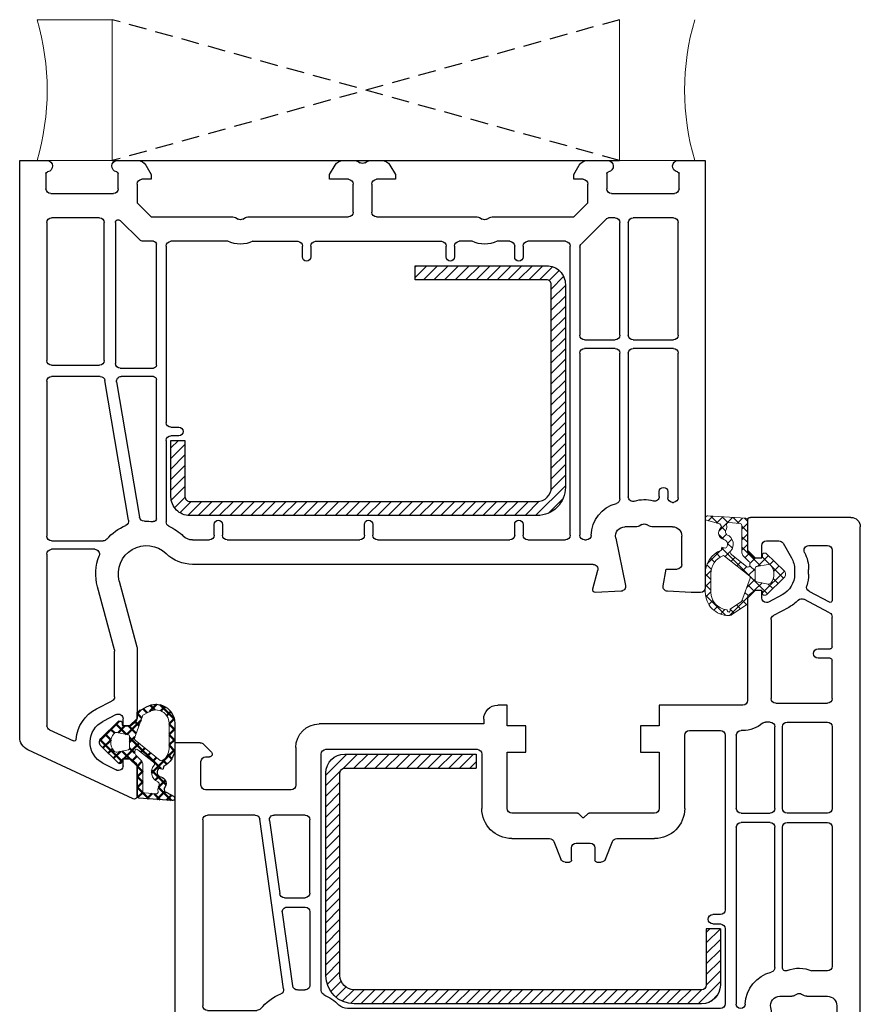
# Model space of a CAD drawing. Header units: millimetres. Extents: x -1427 to 15787, y -1578 to 5789.
# Tile 11 of 146: x 1019 to 1028, y -588 to -578. Entities that reach past the tile are written whole.
import ezdxf

# ---------------------------------------------------------------- set-up
doc = ezdxf.new("R2010")
doc.units = ezdxf.units.MM
doc.linetypes.add('AUSGEZOGEN', pattern=[0])
doc.linetypes.add('HIDDEN', pattern=[9.525, 6.35, -3.175])
for name, color, linetype in [('1', 7, 'Continuous'), ('10TNR-01', 7, 'AUSGEZOGEN'), ('listwa', 5, 'Continuous'), ('ościeżnica', 30, 'Continuous'), ('WO_HIDD', 32, 'HIDDEN')]:
    doc.layers.add(name, color=color, linetype=linetype)
for name, color, linetype, lineweight in [('A_wymiary', 7, 'Continuous', 5), ('AM_0', 7, 'Continuous', 50), ('PL_CONT', 210, 'Continuous', 0)]:
    doc.layers.add(name, color=color, linetype=linetype, lineweight=lineweight)

# ---------------------------------------------------------------- blocks, each defined once
blk = doc.blocks.new('HP122')
for p, q in [((61.39, 73), (0, 73)), ((0, 73), (0, 70.1)), ((67.97, 60.93), (62.74, 72.13)), ((1.39, 70.2), (3, 70.2)), ((3.5, 69.7), (3.5, 63)), ((6.1, 64.5), (6.1, 69.6)), ((6.6, 70.1), (21.3, 70.1)), ((21.8, 69.6), (21.8, 64.5)), ((23, 64.42), (23, 69.6)), ((23.5, 70.1), (40, 70.1)), ((40.5, 69.6), (40.5, 64.11)), ((41.4, 65.01), (41.4, 69.6)), ((41.9, 70.1), (60.18, 70.1)), ((60.63, 69.81), (61.81, 67.27)), ((21.3, 64), (6.6, 64)), ((52.11, 62.92), (45.4, 64.72)), ((58.39, 64.82), (57.55, 63.17)), ((59, 62.73), (59.72, 64.14)), ((64.18, 64.14), (64.89, 62.73)), ((38.31, 61.41), (23.42, 63.93)), ((0, 62.6), (0, 60.44)), ((3, 62.5), (1.39, 62.5)), ((8.45, 60.22), (6.39, 62.29)), ((6.6, 62.8), (21.6, 62.8)), ((22.1, 62.3), (22.1, 58.75)), ((23, 58.75), (23, 62.19)), ((23.58, 62.68), (37.99, 60.24)), ((44.78, 62.4), (51.8, 60.52)), ((57.1, 62.9), (52.24, 62.9)), ((60.2, 62), (59.45, 62)), ((60.2, 61.3), (60.2, 62)), ((64.45, 62), (63.7, 62)), ((63.7, 62), (63.7, 61.3)), ((59.4, 60.5), (60.2, 61.3)), ((63.7, 61.3), (64.5, 60.5)), ((2, 59), (2, 60)), ((2.5, 60.5), (4.5, 60.5)), ((4.5, 60.5), (6, 59)), ((8.6, 58.75), (8.6, 59.87)), ((51.92, 60.5), (59.4, 60.5)), ((64.5, 60.5), (67.7, 60.5)), ((0.5, 59.58), (1.5, 59)), ((1.5, 59), (2, 59)), ((6, 59), (6, 50.29)), ((21.8, 58.45), (8.9, 58.45)), ((38.15, 58.45), (23.3, 58.45)), ((8.6, 50.83), (8.6, 56.9)), ((9.1, 57.4), (27.9, 57.4)), ((28.4, 56.9), (28.4, 56.05)), ((29.3, 56.05), (29.3, 56.9)), ((29.8, 57.4), (38.48, 57.4)), ((40.4, 54.6), (40.4, 52.8)), ((43, 11.94), (43, 54.6)), ((39.9, 52.3), (38.75, 52.3)), ((38.75, 51.4), (39.9, 51.4)), ((40.4, 50.9), (40.4, 36.8)), ((6.07, 50.04), (6.23, 49.75)), ((6, 48.71), (6, 38)), ((6.23, 49.25), (6.07, 48.96)), ((8.6, 48.17), (8.6, 43.4)), ((10.25, 42.9), (9.1, 42.9)), ((9.1, 42), (10.25, 42)), ((8.6, 41.5), (8.6, 28.1)), ((1.5, 40), (0.5, 39.42)), ((2, 40), (1.5, 40)), ((2, 38), (2, 40)), ((0, 38.56), (0, 37.29)), ((0.07, 37.04), (0.23, 36.75)), ((5.5, 37.5), (2.5, 37.5)), ((0, 35.71), (0, 34.44)), ((0.23, 36.25), (0.07, 35.96)), ((39.9, 36.3), (38.75, 36.3)), ((2, 33), (2, 35)), ((2.5, 35.5), (5.5, 35.5)), ((6, 35), (6, 24.29)), ((38.75, 35.4), (39.9, 35.4)), ((40.4, 34.9), (40.4, 20.8)), ((0.5, 33.58), (1.5, 33)), ((1.5, 33), (2, 33)), ((10.25, 27.6), (9.1, 27.6)), ((9.1, 26.7), (10.25, 26.7)), ((8.6, 24.83), (8.6, 26.2)), ((6.07, 24.04), (6.23, 23.75)), ((6.23, 23.25), (6.07, 22.96)), ((6, 22.71), (6, 14)), ((8.6, 20.8), (8.6, 22.17)), ((10.25, 20.3), (9.1, 20.3)), ((39.9, 20.3), (38.75, 20.3)), ((8.6, 14.9), (8.6, 18.9)), ((9.1, 19.4), (10.25, 19.4)), ((38.75, 19.4), (39.9, 19.4)), ((40.4, 18.9), (40.4, 14.9)), ((1.5, 14), (0.5, 13.42)), ((2, 14), (1.5, 14)), ((2, 13), (2, 14)), ((6, 14), (4.5, 12.5)), ((39.9, 14.4), (9.1, 14.4)), ((6.19, 10.51), (8.88, 13.2)), ((9.23, 13.35), (18.6, 13.35)), ((19.1, 12.85), (19.1, 9.6)), ((20, 9.6), (20, 12.85)), ((20.5, 13.35), (39.9, 13.35)), ((40.4, 12.85), (40.4, 12.66)), ((0, 12.56), (0, 10.4)), ((4.5, 12.5), (2.5, 12.5)), ((45.62, 11.99), (43.63, 11.46)), ((45.86, 8.97), (46, 11.68)), ((1.39, 10.5), (3, 10.5)), ((3.5, 10), (3.5, 3.3)), ((6.1, 9.6), (6.1, 10.3)), ((40.2, 9.54), (45.26, 8.51)), ((18.6, 9.1), (6.6, 9.1)), ((36.03, 9.1), (20.5, 9.1)), ((39, 7.29), (39, 8.56)), ((6.1, 3.4), (6.1, 7.7)), ((6.6, 8.2), (18.6, 8.2)), ((19.1, 7.7), (19.1, 3.4)), ((20, 3.4), (20, 7.7)), ((20.5, 8.2), (35.81, 8.2)), ((38.77, 6.75), (38.93, 7.04)), ((38.93, 5.96), (38.77, 6.25)), ((39, 3.5), (39, 5.71)), ((35.77, 4.9), (35.25, 4.9)), ((45.28, 4.49), (43.5, 4.18)), ((35.25, 4), (35.9, 4)), ((36.4, 3.5), (36.4, 3.4)), ((36.4, 3.4), (36.4, 3.4)), ((43.5, 4.18), (43.5, 3)), ((46, 1.5), (45.87, 4.03)), ((0, 2.9), (0, 0)), ((3, 2.8), (1.39, 2.8)), ((18.6, 2.9), (6.6, 2.9)), ((35.9, 2.9), (20.5, 2.9)), ((43, 2.5), (40, 2.5)), ((46, 0.5), (46, 1.5)), ((0, 0), (45.5, 0))]:
    blk.add_line(p, q)
for centre, radius, start, end in [((61.39, 71.5), 1.5, 25, 90), ((0.6, 70.1), 0.6, 180, 352.8198), ((1.39, 70), 0.2, 90, 172.8198), ((3, 69.7), 0.5, 0, 90), ((6.6, 69.6), 0.5, 90, 180), ((21.3, 69.6), 0.5, 0, 90), ((23.5, 69.6), 0.5, 90, 180), ((40, 69.6), 0.5, 0, 90), ((41.9, 69.6), 0.5, 90, 180), ((60.18, 69.6), 0.5, 25, 90), ((61.63, 67.19), 0.2, 274.3446, 25), ((61.95, 63), 4, 94.3446, 152.9883), ((41.9, 65.01), 0.5, 180, 290.8506), ((61.95, 63), 2.5, 91.6783, 152.9883), ((61.95, 63), 2.5, 27.0117, 91.6783), ((6.6, 64.5), 0.5, 180, 270), ((21.3, 64.5), 0.5, 270, 0), ((23.5, 64.42), 0.5, 180, 260.3814), ((40, 64.11), 0.5, 310.9756, 0), ((44, 59.5), 5.4, 75, 110.8506), ((0.6, 62.6), 0.6, 7.1802, 180), ((3, 63), 0.5, 270, 0), ((44, 59.5), 5.6, 130.9756, 156.8456), ((52.24, 63.4), 0.5, 255, 270), ((57.1, 63.4), 0.5, 270, 332.9883), ((1.39, 62.7), 0.2, 187.1802, 270), ((6.6, 62.5), 0.3, 90, 225), ((21.6, 62.3), 0.5, 0, 90), ((23.5, 62.19), 0.5, 80.3814, 180), ((44, 59.5), 3, 75, 224.4153), ((59.45, 62.5), 0.5, 152.9883, 270), ((64.45, 62.5), 0.5, 270, 27.0117), ((38.39, 61.9), 0.5, 260.3814, 336.8456), ((67.7, 60.8), 0.3, 270, 25), ((1, 60.44), 1, 180, 240), ((2.5, 60), 0.5, 90, 180), ((8.1, 59.87), 0.5, 360, 45), ((37.91, 59.75), 0.5, 357.6547, 80.3814), ((51.92, 61), 0.5, 255, 270), ((8.9, 58.75), 0.3, 180, 270), ((21.8, 58.75), 0.3, 270, 0), ((23.3, 58.75), 0.3, 180, 270), ((38.15, 58.75), 0.3, 270, 7.3031), ((44, 59.5), 5.6, 177.6547, 187.3031), ((9.1, 56.9), 0.5, 90, 180), ((27.9, 56.9), 0.5, 360, 90), ((29.8, 56.9), 0.5, 90, 180), ((38.48, 56.9), 0.5, 25.2285, 90), ((44, 59.5), 5.6, 205.2285, 224.4153), ((39, 54.6), 4, 360, 44.4153), ((28.85, 56.05), 0.45, 180, 360), ((39, 54.6), 1.4, 360, 44.4153), ((39.9, 52.8), 0.5, 270, 360), ((38.75, 51.85), 0.45, 90, 270), ((39.9, 50.9), 0.5, 360, 90), ((5.8, 49.5), 3.1, 334.5854, 25.4146), ((6.5, 50.29), 0.5, 180, 210), ((5.8, 49.5), 0.5, 330, 30), ((6.5, 48.71), 0.5, 150, 180), ((9.1, 43.4), 0.5, 180, 270), ((9.1, 41.5), 0.5, 90, 180), ((10.25, 42.45), 0.45, 270, 90), ((1, 38.56), 1, 120, 180), ((2.5, 38), 0.5, 180, 270), ((5.5, 38), 0.5, 270, 0), ((0.5, 37.29), 0.5, 180, 210), ((-0.2, 36.5), 0.5, 330, 30), ((39.9, 36.8), 0.5, 270, 0), ((0.5, 35.71), 0.5, 150, 180), ((38.75, 35.85), 0.45, 90, 270), ((2.5, 35), 0.5, 90, 180), ((5.5, 35), 0.5, 0, 90), ((39.9, 34.9), 0.5, 0, 90), ((1, 34.44), 1, 180, 240), ((9.1, 28.1), 0.5, 180, 270), ((10.25, 27.15), 0.45, 270, 90), ((9.1, 26.2), 0.5, 90, 180), ((6.5, 24.29), 0.5, 180, 210), ((5.8, 23.5), 3.1, 334.5854, 25.4146), ((5.8, 23.5), 0.5, 330, 30), ((6.5, 22.71), 0.5, 150, 180), ((9.1, 20.8), 0.5, 180, 270), ((10.25, 19.85), 0.45, 270, 90), ((38.75, 19.85), 0.45, 90, 270), ((39.9, 20.8), 0.5, 270, 360), ((9.1, 18.9), 0.5, 90, 180), ((39.9, 18.9), 0.5, 360, 90), ((9.1, 14.9), 0.5, 180, 270), ((39.9, 14.9), 0.5, 270, 360), ((1, 12.56), 1, 120, 180), ((2.5, 13), 0.5, 180, 270), ((9.23, 12.85), 0.5, 90, 135), ((18.6, 12.85), 0.5, 360, 90), ((20.5, 12.85), 0.5, 90, 180), ((39.9, 12.85), 0.5, 0, 90), ((39.9, 12.66), 0.5, 271.3976, 360), ((40, 8.56), 3.6, 91.3976, 165.2974), ((43.5, 11.94), 0.5, 180, 285), ((45.7, 11.7), 0.3, 357, 105), ((1.39, 10.3), 0.2, 90, 172.8198), ((3, 10), 0.5, 0, 90), ((6.4, 10.3), 0.3, 135, 180), ((0.6, 10.4), 0.6, 180, 352.8198), ((6.6, 9.6), 0.5, 180, 270), ((18.6, 9.6), 0.5, 270, 360), ((20.5, 9.6), 0.5, 180, 270), ((36.03, 9.6), 0.5, 270, 345.2974), ((40, 8.56), 1, 78.5, 180), ((45.36, 9), 0.5, 258.5, 357), ((6.6, 7.7), 0.5, 90, 180), ((18.6, 7.7), 0.5, 0, 90), ((20.5, 7.7), 0.5, 90, 180), ((35.81, 7.7), 0.5, 340.5288, 90), ((39.2, 6.5), 3.1, 160.5288, 197.7916), ((39.2, 6.5), 0.5, 150, 210), ((38.5, 7.29), 0.5, 330, 0), ((35.77, 5.4), 0.5, 270, 17.7916), ((38.5, 5.71), 0.5, 0, 30), ((35.25, 4.45), 0.45, 90, 270), ((45.37, 4), 0.5, 3, 100), ((0.6, 2.9), 0.6, 7.1802, 180), ((3, 3.3), 0.5, 270, 0), ((6.6, 3.4), 0.5, 180, 270), ((18.6, 3.4), 0.5, 270, 0), ((20.5, 3.4), 0.5, 180, 270), ((35.9, 3.5), 0.5, 0, 90), ((35.9, 3.4), 0.5, 270, 0), ((40, 3.5), 1, 180, 270), ((1.39, 3), 0.2, 187.1802, 270), ((43, 3), 0.5, 270, 360), ((45.5, 0.5), 0.5, 270, 0)]:
    blk.add_arc(centre, radius, start, end)
blk = doc.blocks.new('hp172')
for p, q in [((0, -2.72), (0, 0)), ((0, 0), (49.39, 0)), ((50.74, -0.87), (55.97, -12.07)), ((0.99, -3.91), (0.15, -3.07)), ((4.5, -2.8), (2, -2.8)), ((8.2, -3), (28, -3)), ((48.11, -3), (30.2, -3)), ((1.5, -3.3), (1.5, -3.7)), ((5, -12.4), (5, -3.3)), ((7.7, -8.57), (7.7, -3.5)), ((28.5, -3.5), (28.5, -8.76)), ((29.7, -3.5), (29.7, -7.78)), ((49.71, -5.74), (48.56, -3.29)), ((33.42, -8.19), (40.12, -9.98)), ((45.56, -9.73), (46.42, -8.12)), ((26.21, -11.6), (8.13, -9.06)), ((47.74, -8.83), (46.98, -10.27)), ((52.92, -10.27), (52.16, -8.83)), ((8.27, -10.09), (16.07, -11.19)), ((40.25, -10), (45.12, -10)), ((7.7, -13.9), (7.7, -10.59)), ((25.89, -12.57), (18.07, -11.47)), ((39.8, -12.48), (32.78, -10.6)), ((47.42, -11), (48.2, -11)), ((48.2, -11), (48.2, -11.7)), ((51.7, -11.7), (51.7, -11)), ((51.7, -11), (52.48, -11)), ((16.5, -11.68), (16.5, -13.9)), ((17.5, -11.96), (17.5, -13.9)), ((47.4, -12.5), (39.92, -12.5)), ((48.2, -11.7), (47.4, -12.5)), ((52.5, -12.5), (51.7, -11.7)), ((55.7, -12.5), (52.5, -12.5)), ((0.5, -12.9), (4.5, -12.9)), ((16, -14.4), (8.2, -14.4)), ((18, -14.4), (25.81, -14.4)), ((-2, -32.9), (-2, -15.4)), ((26.37, -15.6), (1.2, -15.6)), ((0.7, -16.1), (0.7, -32.2)), ((28.3, -58.1), (28.3, -18.4)), ((31, -18.4), (31, -61.06)), ((-2.5, -32.9), (-2, -32.9)), ((1.2, -32.7), (7, -32.7)), ((-4, -35.4), (-4, -34.4)), ((-1.8, -35.4), (-4, -35.4)), ((-1.8, -37.4), (-1.8, -35.4)), ((7, -35.4), (1, -35.4)), ((1, -35.4), (1, -37.4)), ((7.5, -42.88), (7.5, -35.9)), ((10.2, -35.9), (10.2, -39.91)), ((1, -37.4), (-1.8, -37.4)), ((10.51, -40.38), (12.39, -41.12)), ((12.7, -41.59), (12.7, -42.05)), ((10.7, -42.75), (10.7, -44.25)), ((12.5, -42.25), (11.2, -42.25)), ((7.97, -43.43), (7.56, -43.02)), ((7.56, -43.98), (7.96, -43.58)), ((7.5, -51.1), (7.5, -44.12)), ((11.2, -44.75), (12.5, -44.75)), ((12.7, -44.95), (12.7, -45.41)), ((12.39, -45.88), (10.51, -46.62)), ((10.2, -47.09), (10.2, -51.1)), ((-1.8, -51.6), (-1.8, -49.6)), ((-1.8, -49.6), (1, -49.6)), ((1, -49.6), (1, -51.6)), ((-4, -60.5), (-4, -51.6)), ((-4, -51.6), (-1.8, -51.6)), ((1, -51.6), (7, -51.6)), ((7, -54.3), (-0.8, -54.3)), ((-1.3, -54.8), (-1.3, -58.1)), ((18.3, -58.1), (18.3, -57.3)), ((19.3, -57.3), (19.3, -58.1)), ((-0.8, -58.6), (17.8, -58.6)), ((19.8, -58.6), (27.8, -58.6)), ((-1.3, -60.5), (-1.3, -60.3)), ((-0.8, -59.8), (7, -59.8)), ((7.5, -60.3), (7.5, -63.4)), ((8.5, -63.4), (8.5, -60.3)), ((9, -59.8), (27.83, -59.8)), ((-24, -72), (-24, -61.3)), ((-23.7, -61), (-20.5, -61)), ((-20.5, -61), (-19.7, -61.8)), ((-19.7, -61.8), (-19.7, -62.5)), ((-16.2, -61.8), (-15.4, -61)), ((-16.2, -62.5), (-16.2, -61.8)), ((-15.4, -61), (-4.5, -61)), ((31.63, -61.54), (33.62, -61.01)), ((34, -61.32), (33.86, -64.03)), ((-19.7, -62.5), (-21, -62.5)), ((-15.66, -62.5), (-16.2, -62.5)), ((-15.42, -62.5), (-15.66, -62.5)), ((-21.5, -63), (-21.5, -64.34)), ((-15.74, -64.67), (-14.98, -63.23)), ((-14.42, -65.38), (-13.56, -63.77)), ((-13.12, -63.5), (-4.7, -63.5)), ((-2.2, -63.4), (-2.2, -62.92)), ((7, -63.9), (-1.7, -63.9)), ((23.93, -63.9), (9, -63.9)), ((33.26, -64.49), (28.2, -63.46)), ((-21.25, -64.77), (-19.7, -65.67)), ((-4.2, -64), (-4.2, -69.5)), ((7, -64.7), (-1.7, -64.7)), ((23.93, -64.7), (9, -64.7)), ((27, -64.44), (27, -65.71)), ((-18.45, -66), (-17.95, -66)), ((-2.2, -65.2), (-2.2, -69.5)), ((7.5, -69.5), (7.5, -65.2)), ((8.5, -65.2), (8.5, -69.5)), ((26.93, -65.96), (26.77, -66.25)), ((-13.83, -69.73), (-15.29, -66.99)), ((26.77, -66.75), (26.93, -67.04)), ((-21, -67.51), (-21, -69.5)), ((-17.95, -67.5), (-18.45, -67.5)), ((-14.98, -69.71), (-16.12, -67.55)), ((24.3, -69.5), (24.3, -67.85)), ((27, -67.29), (27, -69.5)), ((-10, -68.5), (-10, -69.8)), ((-9, -69.8), (-9, -68.5)), ((31.5, -68.82), (33.28, -68.51)), ((31.5, -70), (31.5, -68.82)), ((33.87, -68.97), (34, -71.5)), ((-20.5, -70), (-15.15, -70)), ((-10.2, -70), (-13.39, -70)), ((-4.7, -70), (-8.8, -70)), ((-1.7, -70), (7, -70)), ((9, -70), (23.8, -70)), ((28, -70.5), (31, -70.5)), ((34, -71.5), (34, -72.5)), ((33.5, -73), (-23, -73))]:
    blk.add_line(p, q)
for centre, radius, start, end in [((49.39, -1.5), 1.5, 25, 90), ((0.5, -2.72), 0.5, 180, 225), ((2, -3.3), 0.5, 90, 180), ((4.5, -3.3), 0.5, 0, 90), ((8.2, -3.5), 0.5, 90, 180), ((28, -3.5), 0.5, 0, 90), ((30.2, -3.5), 0.5, 90, 180), ((48.11, -3.5), 0.5, 25, 90), ((1.2, -3.7), 0.3, 225, 360), ((49.95, -10), 4, 95.7956, 152.0424), ((49.52, -5.82), 0.2, 275.7956, 25), ((30.2, -7.78), 0.5, 180, 287.4576), ((32, -13.5), 5.5, 75, 107.4576), ((49.95, -10), 2.5, 27.9576, 152.0424), ((8.2, -8.57), 0.5, 180, 262), ((32, -13.5), 5.7, 130.1778, 157.2903), ((28, -8.76), 0.5, 310.1778, 0), ((8.2, -10.59), 0.5, 82, 180), ((40.25, -9.5), 0.5, 255, 270), ((45.12, -9.5), 0.5, 270, 332.0424), ((47.42, -10.5), 0.5, 152.0424, 270), ((52.48, -10.5), 0.5, 270, 27.9576), ((16, -11.68), 0.5, 0, 82), ((18, -11.96), 0.5, 82, 180), ((26.28, -11.11), 0.5, 262, 337.2903), ((32, -13.5), 3, 75, 224.4153), ((4.5, -12.4), 0.5, 270, 0), ((25.82, -13.06), 0.5, 355.9369, 82), ((39.92, -12), 0.5, 255, 270), ((55.7, -12.2), 0.3, 270, 0), ((55.7, -12.2), 0.3, 360, 25), ((55.7, -12.2), 0.3, 360, 25), ((0.5, -15.4), 2.5, 90, 180), ((32, -13.5), 5.7, 175.9369, 183.6991), ((8.2, -13.9), 0.5, 180, 270), ((16, -13.9), 0.5, 270, 0), ((18, -13.9), 0.5, 180, 270), ((25.81, -13.9), 0.5, 270, 3.6991), ((1.2, -16.1), 0.5, 90, 180), ((26.37, -16.1), 0.5, 24.7939, 90), ((27, -18.4), 4, 0, 44.4153), ((32, -13.5), 5.7, 204.7939, 224.4153), ((27, -18.4), 1.3, 0, 44.4153), ((1.2, -32.2), 0.5, 180, 270), ((-2.5, -34.4), 1.5, 90, 180), ((7, -35.9), 3.2, 0, 90), ((7, -35.9), 0.5, 0, 90), ((10.7, -39.91), 0.5, 180, 248.1986), ((12.2, -41.59), 0.5, 0, 68.1986), ((7.7, -42.88), 0.2, 180, 225), ((11.2, -42.75), 0.5, 90, 180), ((12.5, -42.05), 0.2, 270, 0), ((7.7, -44.12), 0.2, 134.9411, 180), ((7.9, -43.5), 0.102, 309.8452, 0.174), ((7.9, -43.5), 0.101, 0, 45), ((11.2, -44.25), 0.5, 180, 270), ((12.5, -44.95), 0.2, 0, 90), ((12.2, -45.41), 0.5, 291.8014, 0), ((10.7, -47.09), 0.5, 111.8014, 180), ((7, -51.1), 0.5, 270, 0), ((7, -51.1), 3.2, 270, 0), ((-0.8, -54.8), 0.5, 90, 180), ((18.8, -57.3), 0.5, 90, 180), ((18.8, -57.3), 0.5, 0, 90), ((-0.8, -58.1), 0.5, 180, 270), ((17.8, -58.1), 0.5, 270, 0), ((19.8, -58.1), 0.5, 180, 270), ((27.8, -58.1), 0.5, 270, 0), ((-4.5, -60.5), 0.5, 270, 0), ((-4.5, -60.5), 3.2, 319.1791, 0), ((-0.8, -60.3), 0.5, 90, 180), ((7, -60.3), 0.5, 0, 90), ((9, -60.3), 0.5, 90, 180), ((28, -64.44), 3.7, 92.349, 165.6859), ((27.83, -60.27), 0.471, 272.349, 90), ((-23.7, -61.3), 0.3, 90, 180), ((31.5, -61.06), 0.5, 180, 285), ((33.7, -61.3), 0.3, 90, 105), ((33.7, -61.3), 0.3, 1.8115, 90), ((33.7, -61.3), 0.3, 357, 1.8115), ((-21, -63), 0.5, 90, 180), ((-15.42, -63), 0.5, 0, 90), ((-1.7, -62.92), 0.5, 139.1791, 180), ((-15.42, -63), 0.5, 332, 360), ((-13.12, -64), 0.5, 90, 152), ((-4.7, -64), 0.5, 0, 90), ((-1.7, -63.4), 0.5, 180, 270), ((7, -63.4), 0.5, 270, 0), ((9, -63.4), 0.5, 180, 270), ((23.93, -63.4), 0.5, 270, 345.6859), ((28, -64.44), 1, 78.5, 180), ((-21, -64.34), 0.5, 180, 240), ((-17.95, -63.5), 2.5, 270, 332), ((-1.7, -65.2), 0.5, 90, 180), ((7, -65.2), 0.5, 0, 90), ((9, -65.2), 0.5, 90, 180), ((23.93, -65.07), 0.368, 336.3364, 90), ((33.36, -64), 0.5, 258.5, 270), ((33.36, -64), 0.5, 270, 357), ((-18.45, -63.5), 2.5, 240, 270), ((-17.95, -63.5), 4, 313.6523, 332), ((27.2, -66.5), 3.2, 156.3364, 205.0078), ((26.5, -65.71), 0.5, 330, 0), ((-20.5, -67.51), 0.5, 62.8868, 180), ((-18.45, -63.5), 4, 242.8868, 270), ((-14.85, -66.76), 0.5, 133.6523, 208), ((27.2, -66.5), 0.5, 150, 210), ((26.5, -67.29), 0.5, 0, 30), ((-17.95, -63.5), 4, 270, 287.931), ((-16.57, -67.78), 0.5, 28, 107.931), ((-9.5, -68.5), 0.5, 90, 180), ((-9.5, -68.5), 0.5, 0, 90), ((33.37, -69), 0.5, 90, 100), ((33.37, -69), 0.5, 3, 90), ((-20.5, -69.5), 0.5, 180, 270), ((-15.15, -69.8), 0.2, 270, 28), ((-13.39, -69.5), 0.5, 208, 270), ((-10.2, -69.8), 0.2, 270, 0), ((-8.8, -69.8), 0.2, 180, 270), ((-4.7, -69.5), 0.5, 270, 0), ((-1.7, -69.5), 0.5, 180, 270), ((7, -69.5), 0.5, 270, 0), ((9, -69.5), 0.5, 180, 270), ((23.8, -69.5), 0.5, 270, 360), ((28, -69.5), 1, 180, 270), ((31, -70), 0.5, 270, 0), ((-23, -72), 1, 180, 270), ((33.5, -72.5), 0.5, 270, 360)]:
    blk.add_arc(centre, radius, start, end)
blk = doc.blocks.new('vs102')
for p, q in [((5, 42), (-16.6, 42)), ((-18.6, 40), (-18.6, 26)), ((-17.1, 40), (-17.1, 26)), ((5, 40.5), (-16.6, 40.5)), ((6.5, 2), (6.5, 39)), ((8, 2), (8, 39)), ((-18.6, 26), (-17.1, 26)), ((0, 0), (0, 1.5)), ((0, 1.5), (6, 1.5)), ((0, 0), (6, 0))]:
    blk.add_line(p, q)
for centre, radius, start, end in [((-16.6, 40), 2, 90, 180), ((5, 39), 3, 0, 90), ((-16.6, 40), 0.5, 90, 180), ((5, 39), 1.5, 0, 90), ((6, 2), 0.5, 270, 0), ((6, 2), 2, 270, 0)]:
    blk.add_arc(centre, radius, start, end)
blk = doc.blocks.new('A$C9be35ea3')
at = {"layer": '10TNR-01'}
h = blk.add_hatch(dxfattribs=at)
h.set_pattern_fill('ANSI37', color=256, scale=0.25, style=0)
h.set_pattern_definition([(45, (-109.0201, -41.8579), (-0.561266, 0.561266), []), (135, (-109.0201, -41.8579), (-0.561266, -0.561266), [])])
h.paths.add_polyline_path([(267.825, 579.653, -0.3858048), (268.009, 579.458), (268.009, 576.04), (268.675, 575.483, 0.1989124), (268.771, 575.448), (269.459, 575.448), (269.509, 575.448), (269.509, 575.457, 0.3178372), (269.609, 575.598), (269.609, 575.798, -0.5773503), (269.834, 575.928, -0.3094806), (270.003, 575.915), (271.898, 574.055, -0.4196407), (271.898, 573.342), (270.028, 571.506, -0.2898781), (269.819, 571.461, -0.5393308), (269.609, 571.598), (269.609, 571.798, 0.3178372), (269.509, 571.94), (269.509, 571.948), (269.095, 571.948), (268.717, 571.948), (268.009, 571.356), (268.009, 570.498), (266.319, 569.392, -0.1453608), (265.991, 569.294, -0.4142136), (263.509, 571.777), (263.509, 572.248), (263.509, 573.79, -0.308694), (265.179, 576.237), (265.258, 576.586), (265.636, 576.455, 0.6921064), (265.477, 577.377, -0.5543799), (265.104, 578.578, 0.4967511), (265.037, 579.052), (263.636, 579.446, -0.241131), (263.509, 579.635), (263.509, 579.694, -0.3951431), (263.77, 579.914)])
h.paths.add_polyline_path([(265.775, 578.957, -0.1541), (265.712, 578.419, 0.499469), (265.903, 577.856, -0.4856911), (266.203, 576.153, 0.4298337), (266.227, 575.864), (267.937, 574.49, 0.6295754), (268.263, 574.646), (268.263, 574.781, 0.1992307), (268.145, 575.064), (267.579, 575.63, -0.1649872), (267.409, 575.975), (267.409, 578.898, 0.3916648), (267.224, 579.098), (265.988, 579.194, 0.4947735)], flags=16)
h.paths.add_polyline_path([(265.355, 575.661, 0.3024522), (264.109, 573.79), (264.109, 571.777, 0.3832506), (265.791, 569.905, -0.1704853), (265.86, 569.792), (265.863, 569.779, 1.0021059), (266.153, 569.842), (266.138, 569.914, -0.3104069), (266.181, 570.018), (267.369, 570.797), (268.292, 573.258, 0.323872), (268.23, 573.485), (265.557, 575.632, 0.2747973)], flags=16)
h.paths.add_polyline_path([(268.97, 574.503, 0.3571831), (268.809, 574.307), (268.809, 573.089, 0.3571831), (268.97, 572.893), (270.183, 572.649, 0.2791259), (270.475, 572.754, 0.1718015), (270.809, 573.698, 0.1718017), (270.475, 574.642, 0.2791256), (270.183, 574.748)], flags=16)
at = {"layer": 'AM_0'}
h = blk.add_hatch(dxfattribs=at)
h.set_pattern_fill('ANSI37', color=256, scale=0.25, style=0)
h.set_pattern_definition([(45, (-109.0201, -118.33735), (-0.561266, 0.561266), []), (135, (-109.0201, -118.33735), (-0.561266, -0.561266), [])])
h.paths.add_polyline_path([(205.839, 553.261), (205.76, 552.912), (205.382, 553.042, 0.6921064), (205.541, 552.12, -0.5673836), (205.894, 550.903, 0.46663), (206.175, 550.451), (206.885, 550.057, -0.8023046), (206.746, 549.589), (203.194, 549.85, -0.3858048), (203.009, 550.045), (203.009, 553.249), (203.009, 553.25), (203.009, 553.4, 0.2005175), (202.955, 553.502), (202.343, 554.014, 0.1989124), (202.247, 554.049), (201.559, 554.049), (201.509, 554.049), (201.509, 554.041, 0.3178372), (201.409, 553.899), (201.409, 553.699, -0.4142136), (201.259, 553.549), (201.109, 553.549, -0.1708663), (201.015, 553.582), (199.148, 555.415, -0.1756194), (199.009, 555.799, -0.1756163), (199.148, 556.184), (200.994, 557.995, -0.2224181), (201.109, 558.049), (201.259, 558.049, -0.4142136), (201.409, 557.899), (201.409, 557.699, 0.3178372), (201.509, 557.558), (201.509, 557.549), (202.209, 557.549), (202.247, 557.549, 0.1759538), (202.343, 557.584), (202.902, 558.051, 0.2220744), (203.009, 558.282), (203.009, 558.999), (204.009, 559.577, -0.5773503), (207.009, 557.845), (207.009, 555.116, -0.2889721)])
h.paths.add_polyline_path([(203.081, 555.008, 0.6295754), (202.756, 554.852), (202.756, 554.717, 0.1992307), (202.873, 554.434), (203.439, 553.868, -0.1649872), (203.609, 553.522), (203.61, 550.604, 0.3916647), (203.794, 550.405), (205.03, 550.309, 0.494774), (205.243, 550.546, -0.1540999), (205.307, 551.084, 0.4201735), (205.203, 551.6, -0.5132713), (204.815, 553.345, 0.4298337), (204.791, 553.634), (204.739, 553.676)], flags=16)
h.paths.add_polyline_path([(205.454, 553.871, 0.3089158), (205.679, 553.854, 0.2684499), (206.409, 555.116), (206.409, 557.845, 0.5773503), (204.309, 559.057), (203.637, 558.669), (202.726, 556.239, 0.323872), (202.788, 556.013)], flags=16)
h.paths.add_polyline_path([(202.209, 555.149), (202.209, 556.449, 0.3581409), (202.088, 556.596), (200.866, 556.842, 0.2865499), (200.519, 556.712, 0.1650794), (200.209, 555.799, 0.1650794), (200.519, 554.886, 0.2861847), (200.866, 554.756), (202.089, 555.002, 0.3571833)], flags=16)
at = {"layer": 'listwa'}
h = blk.add_hatch(dxfattribs=at)
h.set_pattern_fill('ANSI31', color=256, scale=0.25, style=0)
h.set_pattern_definition([(45, (-109.0201, -118.33735), (-0.561266, 0.561266), [])])
h.paths.add_polyline_path([(245.609, 579.948, 0.4142136), (248.609, 582.948), (248.609, 604.548, 0.4142136), (246.609, 606.548), (232.609, 606.548), (232.609, 605.048), (246.609, 605.048, -0.4142136), (247.109, 604.548), (247.109, 582.948, -0.4142136), (245.609, 581.448), (208.609, 581.448, -0.4142136), (208.109, 581.948), (208.109, 587.948), (206.609, 587.948), (206.609, 581.948, 0.4142136), (208.609, 579.948)])
h = blk.add_hatch(dxfattribs=at)
h.set_pattern_fill('ANSI31', color=256, scale=0.25, style=0)
h.set_pattern_definition([(45, (383.6515, -21.6199), (-0.561266, 0.561266), [])])
h.paths.add_polyline_path([(226.109, 527.948, -0.4142136), (223.109, 530.948), (223.109, 552.548, -0.4142136), (225.109, 554.548), (239.109, 554.548), (239.109, 553.048), (225.109, 553.048, 0.4142136), (224.609, 552.548), (224.609, 530.948, 0.4142136), (226.109, 529.448), (263.109, 529.448, 0.4142136), (263.609, 529.948), (263.609, 535.948), (265.109, 535.948), (265.109, 529.948, -0.4142136), (263.109, 527.948)])
at = {"color": 7}
for p, q in [((201.509, 557.549), (202.209, 557.549)), ((201.509, 554.049), (202.209, 554.049))]:
    blk.add_line(p, q, dxfattribs=at)
for points in [[(269.609, 575.598), (269.609, 575.798, -0.4142136), (269.759, 575.948), (269.909, 575.948, -0.1708663), (270.003, 575.915), (271.898, 574.055, -0.4196407), (271.898, 573.342), (270.028, 571.506, -0.1965103), (269.888, 571.448), (269.759, 571.448, -0.4142136), (269.609, 571.598), (269.609, 571.798, 0.4142136), (269.459, 571.948), (269.095, 571.948), (268.789, 571.948, 0.1759541), (268.661, 571.902), (268.081, 571.416, 0.2220741), (268.009, 571.263), (268.009, 570.498), (266.321, 569.393, -0.1465083), (265.991, 569.294, -0.4142136), (263.509, 571.777), (263.509, 572.248), (263.509, 573.79, -0.308694), (265.179, 576.237), (265.258, 576.586), (265.636, 576.455, 0.6921064), (265.477, 577.377, -0.5673836), (265.124, 578.6, 0.46663), (265.037, 579.052), (263.636, 579.446, -0.8050915), (263.777, 579.913), (267.825, 579.653, -0.3858048), (268.009, 579.458), (268.009, 576.11, 0.2220743), (268.063, 575.995), (268.675, 575.483, 0.1989124), (268.771, 575.448), (269.459, 575.448, 0.4142136)], [(267.937, 574.49), (266.292, 575.812), (266.227, 575.864, -0.4298337), (266.203, 576.153, 0.5132713), (265.815, 577.898, -0.4201735), (265.712, 578.419, 0.1541), (265.775, 578.957, -0.4947733), (265.988, 579.194), (267.224, 579.098, -0.391661), (267.409, 578.898), (267.409, 575.975, 0.1649872), (267.579, 575.63), (268.145, 575.064, -0.1992307), (268.263, 574.781), (268.263, 574.646, -0.6295754)], [(264.109, 573.79, -0.3024522), (265.355, 575.661, -0.2747973), (265.557, 575.632), (268.23, 573.485, -0.323872), (268.292, 573.258), (267.392, 570.858, -0.1594217), (267.314, 570.761), (266.181, 570.018, 0.3104069), (266.138, 569.914), (266.153, 569.841, -0.9968901), (265.863, 569.778), (265.86, 569.792, 0.1704853), (265.791, 569.905, -0.3832506), (264.109, 571.777)], [(270.183, 572.649), (268.97, 572.893, -0.3571831), (268.809, 573.089), (268.809, 574.307, -0.3571831), (268.97, 574.503), (270.183, 574.748, -0.2791256), (270.475, 574.642, -0.1718017), (270.809, 573.698, -0.1718015), (270.475, 572.754, -0.2791259)], [(203.637, 558.669), (204.309, 559.057, -0.5773503), (206.409, 557.845), (206.409, 555.116, -0.2684499), (205.679, 553.854, -0.3089158), (205.454, 553.871), (202.788, 556.013, -0.323872), (202.726, 556.239)], [(200.865, 556.843), (202.089, 556.596, -0.356226), (202.209, 556.449), (202.209, 555.149, -0.3571833), (202.089, 555.002), (200.866, 554.756, -0.2861847), (200.519, 554.886, -0.1650794), (200.209, 555.799, -0.1650794), (200.519, 556.712, -0.2858196)], [(205.243, 550.546, -0.1541), (205.307, 551.084, 0.4201735), (205.203, 551.6, -0.5132713), (204.815, 553.345, 0.4298337), (204.791, 553.634), (204.739, 553.676), (203.081, 555.008, 0.6295754), (202.756, 554.852), (202.756, 554.717, 0.1985936), (202.872, 554.434), (203.438, 553.869, -0.1652795), (203.609, 553.522), (203.61, 550.604, 0.391661), (203.794, 550.405), (205.03, 550.309, 0.4947733)]]:
    blk.add_lwpolyline(points, format="xyb", close=True)
at = {"color": 3}
blk.add_arc((201.559, 553.899), 0.15, 90.0006, 109.47122, dxfattribs=at)
at = {"layer": '1', "color": 7}
blk.add_line((203.009, 553.249), (203.009, 550.049), dxfattribs=at)
at = {"layer": '10TNR-01'}
blk.add_lwpolyline([(201.015, 553.582), (199.148, 555.415, -0.1756194), (199.009, 555.799, -0.1756163), (199.148, 556.184), (200.994, 557.995, -0.2224181), (201.109, 558.049), (201.259, 558.049, -0.4142136), (201.409, 557.899), (201.409, 557.699, 0.4142136), (201.559, 557.549), (202.247, 557.549, 0.175954), (202.343, 557.584), (202.902, 558.051, 0.2220739), (203.009, 558.282), (203.009, 558.999), (204.009, 559.577, -0.5773503), (207.009, 557.845), (207.009, 555.116, -0.2889721), (205.839, 553.261), (205.76, 552.912), (205.382, 553.042, 0.6921064), (205.541, 552.12, -0.5673836), (205.894, 550.903, 0.46663), (206.175, 550.451), (206.885, 550.057, -0.8050915), (206.745, 549.589), (203.194, 549.85, -0.391661), (203.009, 550.049), (203.009, 553.4, 0.2005161), (202.955, 553.502), (202.343, 554.014, 0.1989124), (202.247, 554.049), (201.559, 554.049), (201.509, 554.041, 0.3178372), (201.409, 553.899), (201.409, 553.699, -0.4142136), (201.259, 553.549), (201.109, 553.549, -0.1708663)], format="xyb", close=True, dxfattribs=at)
at = {"layer": 'listwa'}
blk.add_lwpolyline([(247.109, 582.948), (247.109, 604.548, 0.4142136), (246.609, 605.048), (232.609, 605.048), (232.609, 606.548), (246.609, 606.548, -0.4142136), (248.609, 604.548), (248.609, 582.948, -0.4142136), (245.609, 579.948), (208.609, 579.948, -0.4142136), (206.609, 581.948), (206.609, 587.948), (208.109, 587.948), (208.109, 581.948, 0.4142136), (208.609, 581.448), (245.609, 581.448, 0.4142136)], format="xyb", close=True, dxfattribs=at)
at = {"layer": 'ościeżnica'}
blk.add_line((200.36, 617.748), (254.381, 617.748), dxfattribs=at)
at = {"layer": 'PL_CONT'}
for p, q in [((254.381, 617.748), (254.381, 632.748)), ((253.589, 617.748), (253.589, 617.748)), ((262.381, 617.748), (254.381, 617.748))]:
    blk.add_line(p, q, dxfattribs=at)
blk.add_lwpolyline([(192.36, 617.748), (200.36, 617.748), (200.36, 617.748), (200.36, 632.748), (200.36, 632.748), (192.36, 632.748, -0.1434857)], format="xyb", close=True, dxfattribs=at)
blk.add_arc((287.978, 625.248), 26.673, 163.66922, 196.33078, dxfattribs=at)
at = {"layer": 'WO_HIDD', "ltscale": 0.3}
for points in [[(254.381, 617.748), (200.36, 632.748)], [(254.381, 632.748), (200.36, 617.748)]]:
    blk.add_lwpolyline(points, dxfattribs=at)
at = {"layer": '10TNR-01', "color": 0, "xscale": -1, "rotation": 90}
blk.add_blockref('HP122', (263.509, 617.748), dxfattribs=at)
at = {"layer": '10TNR-01', "xscale": -1, "rotation": 90}
blk.add_blockref('hp172', (207.009, 555.748), dxfattribs=at)
at = {"layer": 'listwa', "xscale": -1, "rotation": 90}
blk.add_blockref('vs102', (265.109, 535.948), dxfattribs=at)

msp = doc.modelspace()

# ---------------------------------------------------------------- block references
at = {"layer": 'A_wymiary', "xscale": 0.1, "yscale": 0.1, "zscale": 0.1}
msp.add_blockref('A$C9be35ea3', (999.67273, -640.94089), dxfattribs=at)

doc.saveas('drawing.dxf')
